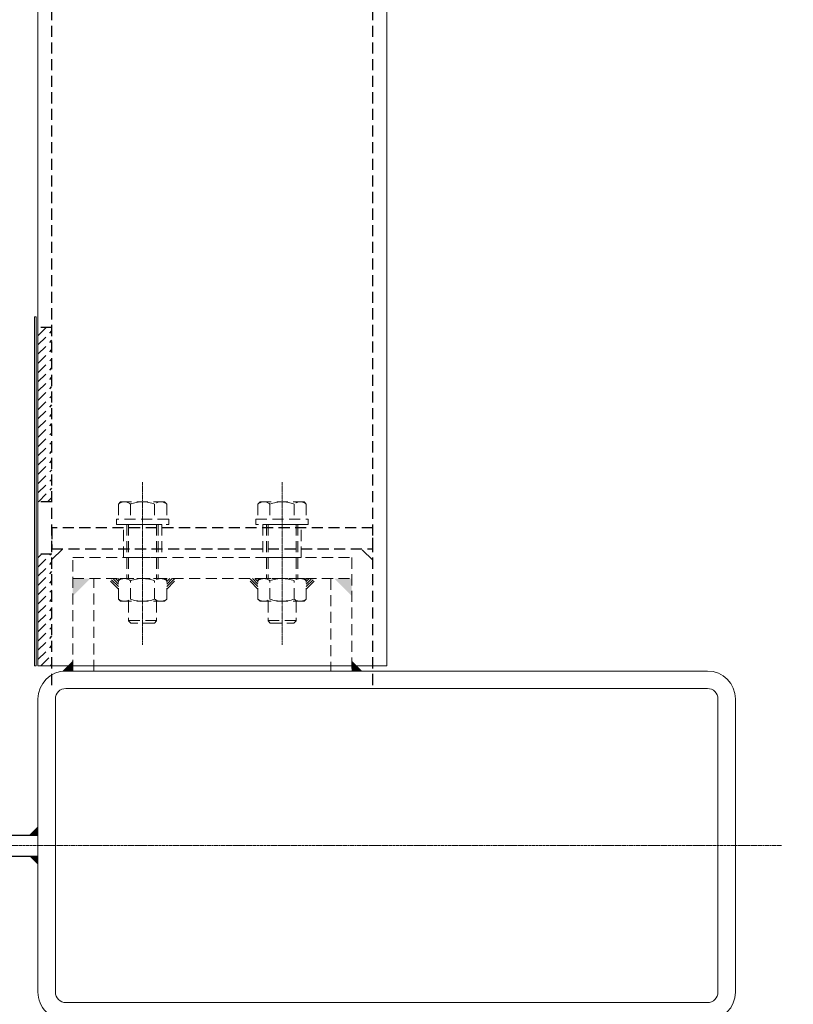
# Model space of a CAD drawing. Header units: inches. Extents: x -647532 to 3008597, y -136987 to 2557681.
# Tile 98 of 153: x 45500 to 45944, y 44471 to 45036. Entities that reach past the tile are written whole.
import ezdxf
from ezdxf import colors
from ezdxf.entities.mleader import LeaderData, LeaderLine
from ezdxf.enums import TextEntityAlignment as Align
from ezdxf.math import Vec2, Vec3

# ---------------------------------------------------------------- set-up
doc = ezdxf.new("R2010")
doc.units = ezdxf.units.IN
doc.header["$MEASUREMENT"] = 0
doc.linetypes.add('BIAL-IT1I-KGD-001-IN-DWG-141 LEVEL 2 - OVERALL FIRE EXIT PLAN$0$CENTER', pattern=[2, 1.25, -0.25, 0.25, -0.25])
doc.linetypes.add('BIAL-IT1I-KGD-001-IN-DWG-141 LEVEL 2 - OVERALL FIRE EXIT PLAN$0$HIDDEN', pattern=[9.525, 6.35, -3.175])
doc.layers.add('ARCH', color=8, linetype='Continuous')
for name, color, linetype, lineweight in [('FURN', 8, 'Continuous', 5), ('FURN-HATCH', 8, 'Continuous', 5), ('YD-EXTERNAL 1', 8, 'Continuous', 5)]:
    doc.layers.add(name, color=color, linetype=linetype, lineweight=lineweight)
doc.styles.add('ARIAL', font='arial.ttf')
doc.styles.get("Standard").update_dxf_attribs({"font": 'arial.ttf'})

# ---------------------------------------------------------------- blocks, each defined once
blk = doc.blocks.new('BIAL-IT1I-KGD-001-IN-DWG-141 LEVEL 2 - OVERALL FIRE EXIT PLAN$0$A$C258E6B3D')
at = {"linetype": 'BIAL-IT1I-KGD-001-IN-DWG-141 LEVEL 2 - OVERALL FIRE EXIT PLAN$0$CENTER'}
blk.add_line((4455.52, 91.44), (4455.52, 776.35), dxfattribs=at)
for p, q in [((4371.52, 749.96), (4539.52, 749.96)), ((4371.52, 739.96), (4539.52, 739.96)), ((4355.52, 365.96), (4355.52, 733.96)), ((4365.52, 365.96), (4365.52, 733.96)), ((4545.52, 733.96), (4545.52, 365.96)), ((4352.52, 549.96), (709.77, 549.96)), ((4352.52, 349.96), (4352.52, 549.96)), ((4285.98, 535.96), (4291.98, 541.96)), ((4285.58, 363.96), (4291.58, 357.96)), ((4539.52, 359.96), (4371.52, 359.96)), ((509.77, 349.96), (4352.52, 349.96)), ((4539.52, 349.96), (4371.52, 349.96)), ((4352.52, 348.96), (4152.52, 348.96)), ((4152.52, 348.96), (4152.52, 347.96)), ((4152.52, 347.96), (4352.52, 347.96)), ((4352.52, 347.96), (4352.52, 348.96))]:
    blk.add_line(p, q)
at = {"linetype": 'BIAL-IT1I-KGD-001-IN-DWG-141 LEVEL 2 - OVERALL FIRE EXIT PLAN$0$HIDDEN', "lineweight": -3}
for p, q in [((4363.52, 541.96), (701.77, 541.96)), ((4285.52, 541.96), (4273.52, 541.96)), ((4273.52, 541.96), (4273.52, 357.96)), ((4285.52, 357.96), (4285.52, 541.96)), ((4363.52, 357.96), (517.77, 357.96)), ((4158.52, 357.96), (4158.52, 349.96)), ((4168.6, 349.96), (4160.6, 357.96)), ((4173.9, 349.96), (4165.9, 357.96)), ((4179.2, 349.96), (4171.2, 357.96)), ((4184.51, 349.96), (4176.51, 357.96)), ((4189.81, 349.96), (4181.81, 357.96)), ((4195.11, 349.96), (4187.11, 357.96)), ((4200.42, 349.96), (4192.42, 357.96)), ((4205.72, 349.96), (4197.72, 357.96)), ((4211.02, 349.96), (4203.02, 357.96)), ((4216.33, 349.96), (4208.33, 357.96)), ((4221.63, 349.96), (4213.63, 357.96)), ((4226.93, 349.96), (4218.93, 357.96)), ((4232.24, 349.96), (4224.24, 357.96)), ((4237.54, 349.96), (4229.54, 357.96)), ((4242.84, 349.96), (4234.84, 357.96)), ((4248.15, 349.96), (4240.15, 357.96)), ((4253.45, 349.96), (4245.45, 357.96)), ((4258.52, 350.2), (4250.75, 357.96)), ((4258.52, 355.5), (4256.06, 357.96)), ((4258.52, 357.96), (4258.52, 349.96)), ((4273.52, 357.96), (4285.52, 357.96)), ((4288.52, 357.96), (4288.52, 349.96)), ((4295.88, 349.96), (4288.52, 357.32)), ((4301.18, 349.96), (4293.18, 357.96)), ((4306.48, 349.96), (4298.48, 357.96)), ((4311.79, 349.96), (4303.79, 357.96)), ((4317.09, 349.96), (4309.09, 357.96)), ((4322.39, 349.96), (4314.39, 357.96)), ((4327.7, 349.96), (4319.7, 357.96)), ((4333, 349.96), (4325, 357.96)), ((4338.3, 349.96), (4330.3, 357.96)), ((4343.61, 349.96), (4335.61, 357.96)), ((4348.91, 349.96), (4340.91, 357.96)), ((4352.52, 351.66), (4346.21, 357.96)), ((4352.52, 356.96), (4351.52, 357.96)), ((4163.29, 349.96), (4158.52, 354.74)), ((4290.57, 349.96), (4288.52, 352.02))]:
    blk.add_line(p, q, dxfattribs=at)
at = {"linetype": 'BIAL-IT1I-KGD-001-IN-DWG-141 LEVEL 2 - OVERALL FIRE EXIT PLAN$0$HIDDEN'}
for p, q in [((4290.52, 369.96), (4290.52, 529.96)), ((4290.52, 529.96), (4355.52, 529.96)), ((4302.52, 369.96), (4302.52, 529.96)), ((4355.52, 529.96), (4355.52, 517.96)), ((4302.52, 517.96), (4355.52, 517.96)), ((4308.52, 503.82), (4303.64, 508.7)), ((4258.52, 502.57), (4259.77, 503.82)), ((4258.52, 477.36), (4258.52, 502.57)), ((4259.77, 503.82), (4268.52, 503.82)), ((4268.52, 504.96), (4271.52, 504.96)), ((4268.52, 474.96), (4268.52, 504.96)), ((4271.52, 504.96), (4271.52, 474.96)), ((4304.28, 503.82), (4302.52, 505.58)), ((4303.32, 503.37), (4302.52, 504.16)), ((4302.52, 502.57), (4303.77, 503.82)), ((4302.52, 477.36), (4302.52, 502.57)), ((4305.69, 503.82), (4302.8, 506.71)), ((4307.11, 503.82), (4303.16, 507.76)), ((4314.27, 503.82), (4303.77, 503.82)), ((4315.52, 502.57), (4314.27, 503.82)), ((4315.52, 477.36), (4315.52, 502.57)), ((4259.77, 496.89), (4268.52, 496.89)), ((4290.52, 500.96), (4271.52, 500.96)), ((4271.52, 500.96), (4271.52, 478.96)), ((4271.52, 498.96), (4302.52, 498.96)), ((4271.52, 497.96), (4302.52, 497.96)), ((4290.52, 478.96), (4290.52, 500.96)), ((4314.27, 496.89), (4303.77, 496.89)), ((4315.52, 497.96), (4326.77, 497.96)), ((4326.52, 481.96), (4326.52, 497.96)), ((4328.02, 496.71), (4326.77, 497.96)), ((4328.02, 483.21), (4328.02, 496.71)), ((4259.77, 483.04), (4268.52, 483.04)), ((4271.52, 481.96), (4302.52, 481.96)), ((4271.52, 480.96), (4302.52, 480.96)), ((4314.27, 483.04), (4303.77, 483.04)), ((4315.52, 481.96), (4326.77, 481.96)), ((4326.77, 481.96), (4328.02, 483.21)), ((4258.52, 477.36), (4259.77, 476.11)), ((4259.77, 476.11), (4268.52, 476.11)), ((4271.52, 474.96), (4268.52, 474.96)), ((4271.52, 478.96), (4290.52, 478.96)), ((4302.52, 477.36), (4303.77, 476.11)), ((4303.32, 476.56), (4302.52, 475.76)), ((4308.52, 476.11), (4302.52, 470.11)), ((4307.11, 476.11), (4302.52, 471.52)), ((4305.69, 476.11), (4302.52, 472.94)), ((4304.28, 476.11), (4302.52, 474.35)), ((4314.27, 476.11), (4303.77, 476.11)), ((4315.52, 477.36), (4314.27, 476.11)), ((4308.52, 423.82), (4302.52, 429.82)), ((4258.52, 422.57), (4259.77, 423.82)), ((4259.77, 423.82), (4268.52, 423.82)), ((4271.52, 424.96), (4268.52, 424.96)), ((4268.52, 424.96), (4268.52, 394.96)), ((4271.52, 394.96), (4271.52, 424.96)), ((4307.11, 423.82), (4302.52, 428.41)), ((4305.69, 423.82), (4302.52, 426.99)), ((4304.28, 423.82), (4302.52, 425.58)), ((4303.32, 423.37), (4302.52, 424.16)), ((4302.52, 422.57), (4303.77, 423.82)), ((4314.27, 423.82), (4303.77, 423.82)), ((4315.52, 422.57), (4314.27, 423.82)), ((4258.52, 422.57), (4258.52, 397.36)), ((4271.52, 398.96), (4271.52, 420.96)), ((4271.52, 420.96), (4290.52, 420.96)), ((4271.52, 418.96), (4302.52, 418.96)), ((4271.52, 417.96), (4302.52, 417.96)), ((4290.52, 420.96), (4290.52, 398.96)), ((4302.52, 422.57), (4302.52, 397.36)), ((4315.52, 422.57), (4315.52, 397.36)), ((4315.52, 417.96), (4326.77, 417.96)), ((4326.52, 417.96), (4326.52, 401.96)), ((4326.77, 417.96), (4328.02, 416.71)), ((4259.77, 416.89), (4268.52, 416.89)), ((4314.27, 416.89), (4303.77, 416.89)), ((4328.02, 416.71), (4328.02, 403.21)), ((4259.77, 403.04), (4268.52, 403.04)), ((4271.52, 401.96), (4302.52, 401.96)), ((4271.52, 400.96), (4302.52, 400.96)), ((4314.27, 403.04), (4303.77, 403.04)), ((4315.52, 401.96), (4326.77, 401.96)), ((4328.02, 403.21), (4326.77, 401.96)), ((4258.52, 397.36), (4259.77, 396.11)), ((4259.77, 396.11), (4268.52, 396.11)), ((4290.52, 398.96), (4271.52, 398.96)), ((4302.52, 397.36), (4303.77, 396.11)), ((4303.32, 396.56), (4302.52, 395.76)), ((4304.28, 396.11), (4302.52, 394.35)), ((4305.69, 396.11), (4302.8, 393.21)), ((4307.11, 396.11), (4303.16, 392.17)), ((4308.52, 396.11), (4303.64, 391.23)), ((4314.27, 396.11), (4303.77, 396.11)), ((4315.52, 397.36), (4314.27, 396.11)), ((4268.52, 394.96), (4271.52, 394.96)), ((4355.52, 381.96), (4302.52, 381.96)), ((4355.52, 381.96), (4355.52, 369.96)), ((4355.52, 369.96), (4290.52, 369.96))]:
    blk.add_line(p, q, dxfattribs=at)
at = {"linetype": 'BIAL-IT1I-KGD-001-IN-DWG-141 LEVEL 2 - OVERALL FIRE EXIT PLAN$0$CENTER', "ltscale": 0.5}
for p, q in [((4247.35, 489.96), (4340.46, 489.96)), ((4247.35, 409.96), (4340.46, 409.96))]:
    blk.add_line(p, q, dxfattribs=at)
at = {"lineweight": -3, "ltscale": 1000}
for p, q in [((4449.52, 234.96), (4449.52, 349.96)), ((4461.52, 234.96), (4461.52, 349.96))]:
    blk.add_line(p, q, dxfattribs=at)
for centre, radius, start, end in [((4371.52, 733.96), 16, 90, 180), ((4539.52, 733.96), 16, 0, 90), ((4371.52, 733.96), 6, 90, 180), ((4539.52, 733.96), 6, 0, 90), ((4371.52, 365.96), 16, 180, 270), ((4371.52, 365.96), 6, 180, 270), ((4539.52, 365.96), 6, 270, 0), ((4539.52, 365.96), 16, 270, 0)]:
    blk.add_arc(centre, radius, start, end)
at = {"linetype": 'BIAL-IT1I-KGD-001-IN-DWG-141 LEVEL 2 - OVERALL FIRE EXIT PLAN$0$HIDDEN'}
for centre, radius, start, end in [((4263.94, 500.36), 5.42, 140.3167, 219.6833), ((4307.94, 500.36), 5.42, 140.3167, 219.6833), ((4310.09, 500.36), 5.42, 320.3167, 39.6833), ((4278.34, 489.96), 19.82, 159.5452, 200.4548), ((4322.34, 489.96), 19.82, 159.5452, 200.4548), ((4295.69, 489.96), 19.82, 339.5452, 20.4548), ((4263.94, 479.57), 5.42, 140.3167, 219.6833), ((4307.94, 479.57), 5.42, 140.3167, 219.6833), ((4310.09, 479.57), 5.42, 320.3167, 39.6833), ((4263.94, 420.36), 5.42, 140.3167, 219.6833), ((4307.94, 420.36), 5.42, 140.3167, 219.6833), ((4310.09, 420.36), 5.42, 320.3167, 39.6833), ((4278.34, 409.96), 19.82, 159.5452, 200.4548), ((4322.34, 409.96), 19.82, 159.5452, 200.4548), ((4295.69, 409.96), 19.82, 339.5452, 20.4548), ((4263.94, 399.57), 5.42, 140.3167, 219.6833), ((4307.94, 399.57), 5.42, 140.3167, 219.6833), ((4310.09, 399.57), 5.42, 320.3167, 39.6833)]:
    blk.add_arc(centre, radius, start, end, dxfattribs=at)
for points in [[(4355.52, 529.96), (4349.52, 529.96), (4355.52, 535.96)], [(4355.52, 369.96), (4355.65, 363.96), (4349.52, 369.96)], [(4449.52, 349.96), (4444.52, 349.96), (4449.52, 344.96)], [(4461.52, 349.96), (4466.52, 349.96), (4461.52, 344.96)]]:
    blk.add_solid(points)
for points in [[(4302.52, 519.96), (4302.52, 529.96), (4312.52, 529.96)], [(4302.52, 379.96), (4302.52, 369.96), (4312.52, 369.96)]]:
    blk.add_solid(points, dxfattribs=at)
blk = doc.blocks.new('_TagSlot')
at = {"color": 0, "linetype": 'ByBlock', "lineweight": -2, "transparency": 16777216}
for p, q in [((-4, 4), (4, 4)), ((-4, -4), (4, -4))]:
    blk.add_line(p, q, dxfattribs=at)
for centre, start, end in [((-4, 0), 90, 270), ((4, 0), 270, 90)]:
    blk.add_arc(centre, 4, start, end, dxfattribs=at)
at = {"layer": 'FURN', "color": 0, "transparency": 16777216, "style": 'ARIAL'}
blk.add_attdef('M-01', text='', height=2.5, dxfattribs=at).set_placement((0, -1.5), align=Align.CENTER)
blk = doc.blocks.new('_DotSmall')
at = {"color": 0, "linetype": 'ByBlock', "const_width": 0.5}
blk.add_lwpolyline([(-0.0625, 0, 1), (0.0625, 0, 1)], format="xyb", close=True, dxfattribs=at)
blk = doc.blocks.new('ARCH')
at = {"layer": 'YD-EXTERNAL 1', "rotation": 269.9999999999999}
blk.add_blockref('BIAL-IT1I-KGD-001-IN-DWG-141 LEVEL 2 - OVERALL FIRE EXIT PLAN$0$A$C258E6B3D', (45160.642, 49017.883), dxfattribs=at)
at = {"layer": 'FURN-HATCH', "linetype": 'Continuous'}
ml = blk.add_multileader_block('Standard', dxfattribs=at)
ml.set_content('_TagSlot', color=256, scale=-11.71875)
ml.set_attribute('M-01', 'VNR1', width=0)
ml.set_leader_properties(color=256, linetype='ByLayer', lineweight=-1)
ml.set_arrow_properties(name='DOTSMALL')
ml.build(insert=Vec2(0, 0))
ml.multileader.update_dxf_attribs({"dogleg_length": 115.809, "arrow_head_size": 28.235})
ctx = ml.context
ctx.base_point, ctx.char_height, ctx.arrow_head_size, ctx.landing_gap_size, ctx.plane_origin = Vec3(101476.346, 52296.962), 200, 28.235, 4, Vec3(100757.024, 52076.672)
notes = []
notes.append((ctx, [(0, (0, 0, 0), (0, 0), (1, 0), 1, [])]))
ctx.block.insert, ctx.block.rotation, ctx.block.scale = Vec3(101570.096, 52296.962), 3.1415927, Vec3(-11.71875, 11.71875, 11.71875)
ml = blk.add_multileader_block('Standard', dxfattribs=at)
ml.set_content('_TagSlot', color=256, scale=-11.71875)
ml.set_attribute('M-01', 'VNR1', width=0)
ml.set_leader_properties(color=256, linetype='ByLayer', lineweight=-1)
ml.set_arrow_properties(name='DOTSMALL')
ml.build(insert=Vec2(0, 0))
ml.multileader.update_dxf_attribs({"dogleg_length": 115.809, "arrow_head_size": 28.235})
ctx = ml.context
ctx.base_point, ctx.char_height, ctx.arrow_head_size, ctx.landing_gap_size, ctx.plane_origin = Vec3(97954.669, 52254.917), 200, 28.235, 4, Vec3(97235.347, 52034.627)
notes.append((ctx, [(0, (0, 0, 0), (0, 0), (1, 0), 1, [])]))
ctx.block.insert, ctx.block.rotation, ctx.block.scale = Vec3(98048.419, 52254.917), 3.1415927, Vec3(-11.71875, 11.71875, 11.71875)
ml = blk.add_multileader_block('Standard', dxfattribs=at)
ml.set_content('_TagSlot', color=256, scale=-11.71875)
ml.set_attribute('M-01', 'VNR1', width=0)
ml.set_leader_properties(color=256, linetype='ByLayer', lineweight=-1)
ml.set_arrow_properties(name='DOTSMALL')
ml.build(insert=Vec2(0, 0))
ml.multileader.update_dxf_attribs({"dogleg_length": 115.809, "arrow_head_size": 28.235})
ctx = ml.context
ctx.base_point, ctx.char_height, ctx.arrow_head_size, ctx.landing_gap_size, ctx.plane_origin = Vec3(99751.234, 51693.272), 200, 28.235, 4, Vec3(99031.911, 51472.982)
notes.append((ctx, [(0, (0, 0, 0), (0, 0), (1, 0), 1, [])]))
ctx.block.insert, ctx.block.rotation, ctx.block.scale = Vec3(99844.984, 51693.272), 3.1415927, Vec3(-11.71875, 11.71875, 11.71875)
for ctx, leaders in notes:
    for number, flags, end, landing, length, lines in leaders:
        leader = LeaderData()
        leader.index, (leader.has_last_leader_line, leader.has_dogleg_vector, leader.attachment_direction) = number, flags
        leader.last_leader_point, leader.dogleg_vector, leader.dogleg_length = Vec3(end), Vec3(landing), length
        for number, points, colour, breaks in lines:
            line = LeaderLine()
            line.index, line.vertices, line.color, line.breaks = number, Vec3.list(points), colors.encode_raw_color(colour), breaks
            leader.lines.append(line)
        ctx.leaders.append(leader)

msp = doc.modelspace()

# ---------------------------------------------------------------- block references
at = {"layer": 'ARCH'}
msp.add_blockref('ARCH', (0, 0), dxfattribs=at)

doc.saveas('drawing.dxf')
